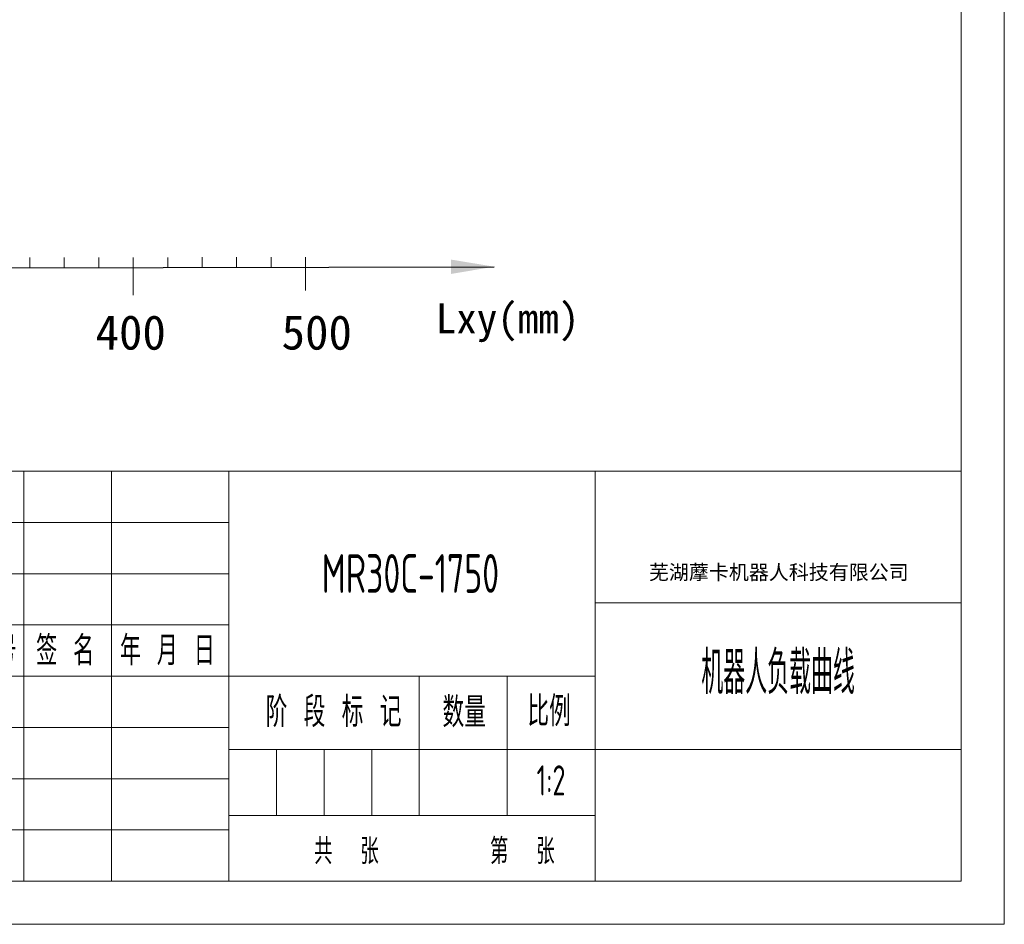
# Model space of a CAD drawing. Header units: millimetres. Extents: x 7702 to 16913, y -3294 to 4428.
# Tile 78 of 89: x 16685 to 16913, y -3294 to -3084. Entities that reach past the tile are written whole.
import ezdxf
from ezdxf.enums import TextEntityAlignment as Align

# ---------------------------------------------------------------- set-up
doc = ezdxf.new("R2010")
doc.units = ezdxf.units.MM
doc.header["$LTSCALE"] = 6
for name, color, linetype, lineweight in [('1轮廓实线层', 7, 'Continuous', 18), ('2细线层', 4, 'Continuous', 13), ('6文字层', 3, 'Continuous', 13), ('图框层', 7, 'Continuous', 18), ('标注线', 3, 'Continuous', 20)]:
    doc.layers.add(name, color=color, linetype=linetype, lineweight=lineweight)
doc.layers.add('图层1', color=10, linetype='Continuous')
doc.styles.add('PC_TEXTSTYLE', font='ISOCP.SHX', dxfattribs={"width": 0.707, "bigfont": 'GBCBIG.SHX'})
doc.styles.add('仿宋体', font='txt')
doc.styles.add('标准汉字', font='gbenor.shx', dxfattribs={"bigfont": 'gbcbig.shx'})

# ---------------------------------------------------------------- blocks, each defined once
blk = doc.blocks.new('ZwmFrameMain_3_A4^_^无分区图框^_^landscape')
at = {"layer": '1轮廓实线层'}
for p in [(267, 200), (0, 0)]:
    blk.add_line(p, (267, 0), dxfattribs=at)
at = {"layer": '2细线层'}
for p in [(272, 205), (-25, -5)]:
    blk.add_line(p, (272, -5), dxfattribs=at)
blk = doc.blocks.new('ZwmFrameMain_3_横向标题栏')
at = {"layer": '1轮廓实线层'}
blk.add_line((-153, 47.6), (0, 47.6), dxfattribs=at)
at = {"layer": '2细线层', "color": 6, "linetype": 'Continuous'}
for p, q in [((-108.8, 0), (-108.8, 47.6)), ((-108.8, 23.8), (-108.8, 47.6)), ((-98.6, 0), (-98.6, 47.6)), ((-85, 0), (-85, 47.6)), ((-42.5, 0), (-42.5, 47.6)), ((-153, 41.65), (-85, 41.65)), ((-153, 35.7), (-85, 35.7)), ((-42.5, 32.3), (0, 32.3)), ((-153, 29.75), (-85, 29.75)), ((-153, 23.8), (-42.5, 23.8)), ((-62.9, 7.65), (-62.9, 23.8)), ((-52.7, 7.65), (-52.7, 23.8)), ((-153, 17.85), (-85, 17.85)), ((-85, 15.3), (0, 15.3)), ((-79.47, 7.65), (-79.47, 15.3)), ((-73.95, 7.65), (-73.95, 15.3)), ((-68.42, 7.65), (-68.42, 15.3)), ((-153, 11.9), (-85, 11.9)), ((-85, 7.65), (-42.5, 7.65)), ((-153, 5.95), (-85, 5.95))]:
    blk.add_line(p, q, dxfattribs=at)
at = {"layer": '6文字层', "color": 4, "linetype": 'Continuous', "insert": (-21.17, 35.77), "char_height": 1.7, "width": 46.9115, "attachment_point": 5, "style": '仿宋体'}
blk.add_mtext('芜湖藦卡机器人科技有限公司', dxfattribs=at)
at = {"layer": '6文字层', "color": 6, "style": '标准汉字'}
for s, insert, char_height, width, attachment_point in [('更改文件号', (-115.72, 26.77), 3.4, 24.905, 5), ('签 名', (-103.99, 26.77), 3.4, 12.6286, 5), ('年 月 日', (-92.13, 26.77), 3.4, 20.3696, 5), ('标准化', (-114.39, 20.78), 2.975, 13.1644, 5), ('阶 段 标 记', (-80.73, 17.89), 3.5, 25.8612, 7), ('数量', (-60.2, 17.85), 3.5, 8.5159, 7), ('比例', (-50.35, 17.98), 3.5, 7.9953, 7), ('审  核', (-114.03, 14.65), 2.975, 13.9931, 5), ('共  张        第  张', (-75.11, 1.97), 2.975, 51.7172, 7)]:
    blk.add_mtext(s, dxfattribs=dict(at, insert=insert, char_height=char_height, width=width, attachment_point=attachment_point))
at = {"layer": '6文字层', "color": 4, "style": 'PC_TEXTSTYLE', "flags": 8}
for tag, height, width, p, p2 in [('产品名称或材料标记', 4.5, 0.911854, (-77.25, 33.47), (-50.6, 33.47)), ('图样名称', 5, 2.846512, (-41.5, 21.71), (-1, 21.71)), ('图样代号', 5, 2.86875, (-41.5, 5.64), (-1, 5.64))]:
    blk.add_attdef(tag, text='', height=height, dxfattribs=dict(at, width=width)).set_placement(p, p2, align=Align.FIT)
at = {"layer": '6文字层', "color": 6, "style": 'PC_TEXTSTYLE', "width": 9.241641, "flags": 8}
blk.add_attdef('设计', text='', height=2.12, rotation=359.5768, dxfattribs=at).set_placement((-141.75, 19.99), (-133.89, 19.93), align=Align.FIT)
at = {"layer": '6文字层', "color": 6, "style": 'PC_TEXTSTYLE', "flags": 8}
for tag, height, width, p, p2 in [('审核', 2.12, 2.542374, (-141.61, 14.16), (-134.04, 14.16)), ('重量', 3.5, 1.685865, (-61.9, 10.1), (-53.7, 10.1)), ('比例', 3.5, 1.699352, (-51.7, 9.95), (-43.5, 9.95))]:
    blk.add_attdef(tag, text='', height=height, dxfattribs=dict(at, width=width)).set_placement(p, p2, align=Align.FIT)

msp = doc.modelspace()

# ---------------------------------------------------------------- linework, layer by layer
at = {"layer": '图层1', "color": 7, "true_color": 0xffffff}
msp.add_line((16551.14, -3141.82), (16794.93, -3141.29), dxfattribs=at)
at = {"layer": '标注线', "color": 7, "true_color": 0xffffff}
for p, q in [((16687.14, -3141.52), (16687.14, -3139.2)), ((16695.14, -3141.51), (16695.14, -3139.19)), ((16703.14, -3141.49), (16703.14, -3139.17)), ((16711.15, -3147.89), (16711.14, -3139.15)), ((16719.14, -3141.46), (16719.14, -3139.14)), ((16727.14, -3141.44), (16727.14, -3139.12)), ((16735.14, -3141.42), (16735.14, -3139.1)), ((16743.14, -3141.4), (16743.14, -3139.08)), ((16751.15, -3146.79), (16751.14, -3139.07))]:
    msp.add_line(p, q, dxfattribs=at)
msp.add_solid([(16784.93, -3142.98), (16784.92, -3139.65), (16794.93, -3141.29)], dxfattribs=at)

# ---------------------------------------------------------------- block references
at = {"layer": '图框层', "xscale": 2, "yscale": 2, "zscale": 2}
msp.add_blockref('ZwmFrameMain_3_A4^_^无分区图框^_^landscape', (16369.33, -3283.96), dxfattribs=at)
at = {"layer": '图框层'}
ref = msp.add_blockref('ZwmFrameMain_3_横向标题栏', (16903.33, -3283.96), dxfattribs=dict(at, xscale=2, yscale=2, zscale=2))
ref.add_attrib('产品名称或材料标记', 'MR30C-1750', dxfattribs={"layer": '6文字层', "color": 4, "height": 9, "style": 'PC_TEXTSTYLE', "width": 0.707}).set_placement((16775.48, -3217.01), align=Align.CENTER)
ref.add_attrib('图样名称', '机器人负载曲线', dxfattribs={"layer": '6文字层', "color": 4, "height": 10, "style": 'PC_TEXTSTYLE', "width": 0.707}).set_placement((16860.83, -3240.53), align=Align.CENTER)
ref.add_attrib('比例', '1:2', dxfattribs={"layer": '6文字层', "color": 6, "height": 7, "style": 'PC_TEXTSTYLE', "width": 0.707}).set_placement((16808.13, -3264.05), align=Align.CENTER)

# ---------------------------------------------------------------- texts
at = {"layer": '6文字层'}
msp.add_text('Lxy(mm)', height=7, dxfattribs=at).set_placement((16798.03, -3158.88), align=Align.BOTTOM_CENTER)
at = {"layer": '标注线', "color": 3, "char_height": 8, "attachment_point": 1, "rotation": 359.8772}
for s, insert in [('{\\f仿宋_GB2312|b0|i0|c134|p49;400}', (16702.4, -3152.53)), ('{\\f仿宋_GB2312|b0|i0|c134|p49;500}', (16745.59, -3152.53))]:
    msp.add_mtext_dynamic_manual_height_columns(s, width=31.8976, gutter_width=17.5, heights=[0], dxfattribs=dict(at, insert=insert))

doc.saveas('drawing.dxf')
